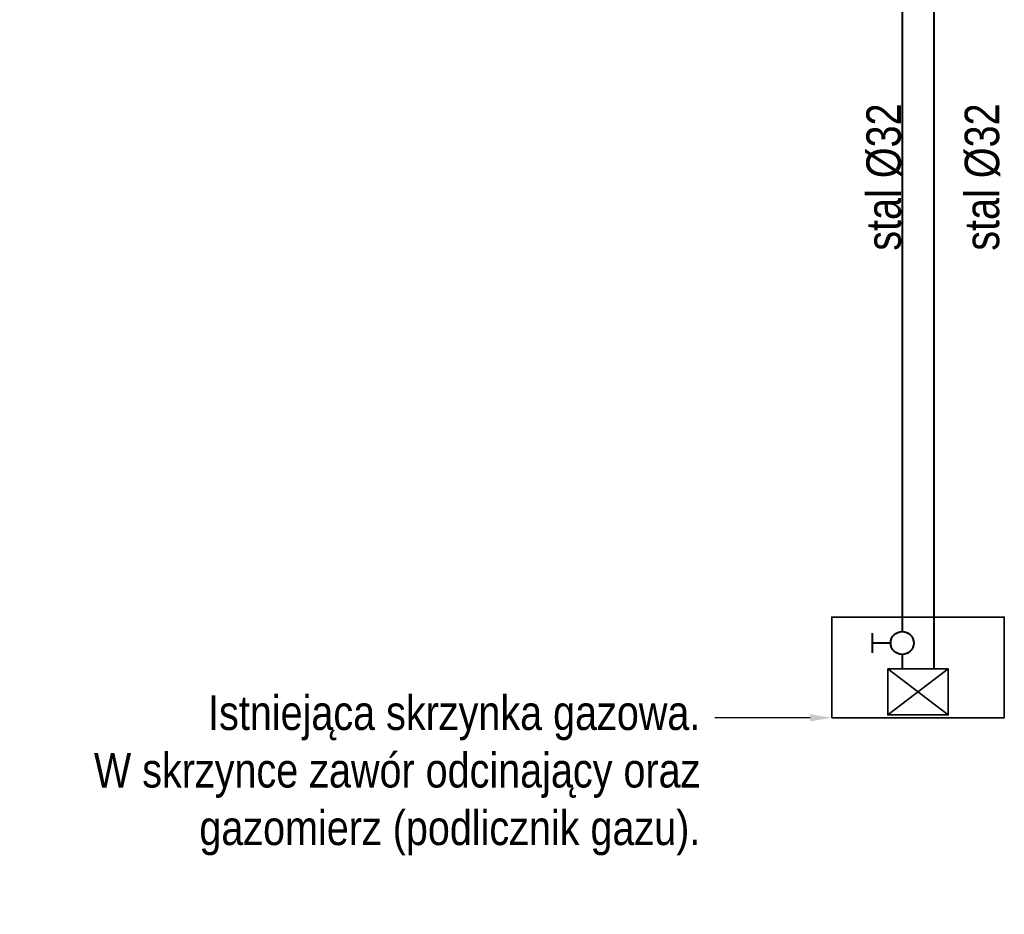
# Model space of a CAD drawing. Header units: centimetres. Extents: x 1912 to 37354, y 4932 to 6633.
# Tile 5 of 236: x 7161 to 7503, y 5650 to 5961. Entities that reach past the tile are written whole.
import ezdxf
from ezdxf import colors
from ezdxf.entities.mleader import LeaderData, LeaderLine
from ezdxf.lldxf.tags import DXFTag
from ezdxf.math import Vec2, Vec3

# ---------------------------------------------------------------- set-up
doc = ezdxf.new("R2010")
doc.units = ezdxf.units.CM
for name, color, linetype, lineweight in [('IS_Gaz', 40, 'Continuous', 40), ('IS_gaz 2', 44, 'Continuous', 35), ('IS_Opis', 250, 'Continuous', 9), ('IS_Zimna_woda', 5, 'SOLID', 40)]:
    doc.layers.add(name, color=color, linetype=linetype, lineweight=lineweight)
doc.styles.add('styl1', font='ARIALN.TTF')
tags = doc.linetypes.add('DASH', pattern=[15, 10, -5]).pattern_tags.tags
tags[6:7] = [DXFTag(74, 4), DXFTag(75, 0), DXFTag(340, '0'), DXFTag(46, 0.0), DXFTag(50, 0.0), DXFTag(44, 0.0), DXFTag(45, 0.0)]
tags[4:5] = [DXFTag(74, 4), DXFTag(75, 0), DXFTag(340, '0'), DXFTag(46, 0.0), DXFTag(50, 0.0), DXFTag(44, 0.0), DXFTag(45, 0.0)]
tags = doc.linetypes.add('SOLID', pattern=[10, 10, 0]).pattern_tags.tags
tags[6:7] = [DXFTag(74, 4), DXFTag(75, 0), DXFTag(340, '0'), DXFTag(46, 0.0), DXFTag(50, 0.0), DXFTag(44, 0.0), DXFTag(45, 0.0)]
tags[4:5] = [DXFTag(74, 4), DXFTag(75, 0), DXFTag(340, '0'), DXFTag(46, 0.0), DXFTag(50, 0.0), DXFTag(44, 0.0), DXFTag(45, 0.0)]

# ---------------------------------------------------------------- blocks, each defined once
blk = doc.blocks.new('Zaworek')
at = {"layer": 'IS_Zimna_woda', "color": 18, "true_color": 0x000000}
for p, q in [((5.15, 1.72), (5.15, -1.72)), ((2, 0), (5.15, 0))]:
    blk.add_line(p, q, dxfattribs=at)
blk.add_circle((0, 0), 2, dxfattribs=at)
blk = doc.blocks.new('Gazomierz')
at = {"layer": 'IS_gaz 2', "color": 18, "true_color": 0x000000}
for p, q in [((21, 0), (0, -16)), ((0, 0), (21, -16))]:
    blk.add_line(p, q, dxfattribs=at)
blk.add_lwpolyline([(0, 0), (21, 0), (21, -16), (0, -16)], close=True, dxfattribs=at)

msp = doc.modelspace()

# ---------------------------------------------------------------- linework, layer by layer
at = {"layer": 'IS_Gaz', "color": 18, "linetype": 'DASH', "true_color": 0x000000}
for p, q in [((7467.44, 6173.34), (7467.44, 5748.34)), ((7478.44, 6077.34), (7478.44, 5735.34)), ((7467.44, 5740.34), (7467.44, 5735.34))]:
    msp.add_line(p, q, dxfattribs=at)
at = {"layer": 'IS_gaz 2', "color": 18, "true_color": 0x000000}
msp.add_lwpolyline([(7442.94, 5718.34), (7502.94, 5718.34), (7502.94, 5753.34), (7442.94, 5753.34)], close=True, dxfattribs=at)

# ---------------------------------------------------------------- block references
at = {"layer": 'IS_gaz 2', "color": 18, "true_color": 0x000000, "xscale": 1.999999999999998, "yscale": 1.999999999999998, "zscale": 1.999999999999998, "rotation": 180}
msp.add_blockref('Zaworek', (7467.44, 5744.34), dxfattribs=at)
at = {"layer": 'IS_gaz 2'}
msp.add_blockref('Gazomierz', (7462.44, 5735.34), dxfattribs=at)

# ---------------------------------------------------------------- texts
at = {"layer": 'IS_Opis', "char_height": 12, "width": 131.3292, "attachment_point": 8, "rotation": 90, "line_spacing_factor": 0.938532, "style": 'styl1'}
for insert in [(7467.44, 5906.34), (7501.62, 5906.34)]:
    msp.add_mtext('stal %%C32', dxfattribs=dict(at, insert=insert))

# ---------------------------------------------------------------- next in the draw order: leaders
at = {"layer": 'IS_Opis'}
ml = msp.add_multileader_mtext('Standard', dxfattribs=at)
ml.set_content('Istniejąca skrzynka gazowa. ^JW skrzynce zawór odcinający oraz gazomierz (podlicznik gazu).', color=256, style='styl1')
ml.set_leader_properties()
ml.build(insert=Vec2(0, 0))
ml.multileader.update_dxf_attribs({"dogleg_length": 5, "arrow_head_size": 7.5})
ctx = ml.context
ctx.base_point, ctx.char_height, ctx.arrow_head_size, ctx.landing_gap_size, ctx.plane_origin = Vec3(7181.88, 5718.34), 12, 7.5, 5, Vec3(7424.07, 5459.48)
ctx.text_align_type = 2
notes = []
notes.append((ctx, [(0, (1, 1, 0), (7409.04, 5718.34), (-1, 0), 6.77, [(0, [(7442.94, 5718.34)], 0, [])])]))
ctx.mtext.insert, ctx.mtext.width, ctx.mtext.defined_height, ctx.mtext.alignment, ctx.mtext.flow_direction = Vec3(7397.27, 5726.1), 236.6572, 76.92, 3, 5
ctx.mtext.has_bg_fill, ctx.mtext.bg_color, ctx.mtext.bg_scale_factor, ctx.mtext.bg_transparency, ctx.mtext.use_window_bg_color = 1, -1027028792, 1.5, 0, 1
for ctx, leaders in notes:
    for number, flags, end, landing, length, lines in leaders:
        leader = LeaderData()
        leader.index, (leader.has_last_leader_line, leader.has_dogleg_vector, leader.attachment_direction) = number, flags
        leader.last_leader_point, leader.dogleg_vector, leader.dogleg_length = Vec3(end), Vec3(landing), length
        for number, points, colour, breaks in lines:
            line = LeaderLine()
            line.index, line.vertices, line.color, line.breaks = number, Vec3.list(points), colors.encode_raw_color(colour), breaks
            leader.lines.append(line)
        ctx.leaders.append(leader)

doc.saveas('drawing.dxf')
